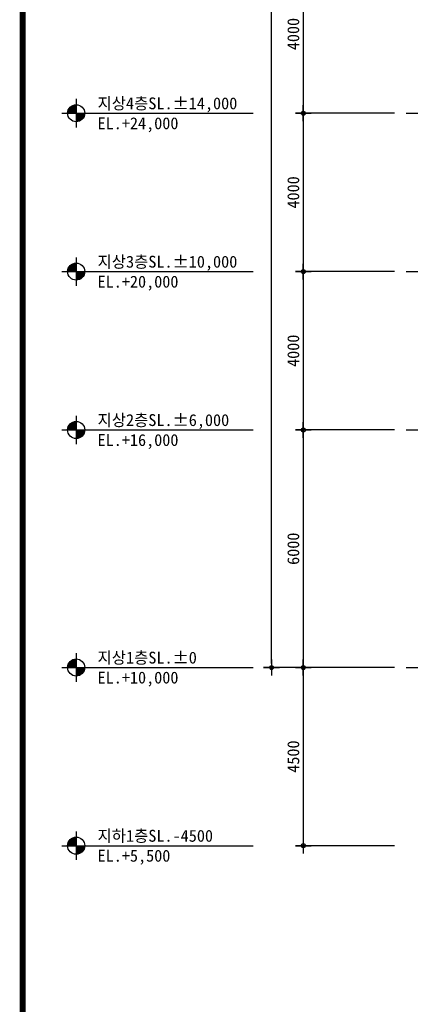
# Model space of a CAD drawing. Header units: millimetres. Extents: x 3445018 to 4174071, y -6064565 to -5122887.
# Tile 75 of 192: x 3671346 to 3681201, y -5460159 to -5435289. Entities that reach past the tile are written whole.
import ezdxf

# ---------------------------------------------------------------- set-up
doc = ezdxf.new("R2010")
doc.units = ezdxf.units.MM
doc.header["$MEASUREMENT"] = 0
doc.linetypes.add('CEN', pattern=[66, 60, -2, 2, -2])
doc.layers.get('DEFPOINTS').update_dxf_attribs({"linetype": 'CONTINUOUS'})
for name, color, linetype in [('3', 3, 'CONTINUOUS'), ('A_GE_FORM', 7, 'CONTINUOUS'), ('CEN', 13, 'CEN'), ('DIM', 7, 'CONTINUOUS'), ('SY', 1, 'CONTINUOUS'), ('문자', 2, 'CONTINUOUS')]:
    doc.layers.add(name, color=color, linetype=linetype)
doc.styles.add('HY울릉도 L', font='txt')
doc.styles.add('SDP-S', font='txt')
doc.dimstyles.new('SMDI-3', dxfattribs={"dimtxt": 3, "dimasz": 1, "dimexe": 2, "dimexo": 3, "dimgap": 1, "dimtad": 1, "dimdsep": 46, "dimtxsty": 'HY울릉도 L', "dimblk": 'Z_DOT', "dimcen": 2.5, "dimdle": 1.5, "dimclrd": 1, "dimclre": 1, "dimclrt": 2, "dimadec": 0, "dimazin": 0, "dimtfac": 1, "dimtix": 1, "dimtmove": 2, "dimatfit": 3, "dimldrblk": 'Z_DOT', "dimfxl": 2, "dimtvp": 1, "dimtolj": 1, "dimtzin": 0, "dimarcsym": 0})

# ---------------------------------------------------------------- blocks, each defined once
blk = doc.blocks.new('sheet _서영')
at = {"layer": 'A_GE_FORM', "const_width": 1.5}
blk.add_lwpolyline([(-361868.49, -1059038.93), (-362670.49, -1059038.93), (-362670.49, -1058483.93), (-361868.49, -1058483.93)], close=True, dxfattribs=at)
blk = doc.blocks.new('Z_DOT')
at = {"layer": 'DIM', "color": 1, "ltscale": 3}
for p, q in [((-2, 0), (2, 0)), ((0, -2), (0, 2))]:
    blk.add_line(p, q, dxfattribs=at)
for radius in [0.5, 0.25]:
    blk.add_circle((0, 0), radius, dxfattribs=at)
blk = doc.blocks.new('*D923')
at = {"layer": 'DEFPOINTS', "color": 0, "ltscale": 3, "transparency": 16777216}
for p in [(3677701, -5406352), (3681101, -5406352), (3681101, -5451652)]:
    blk.add_point(p, dxfattribs=at)
at = {"layer": 'DIM', "color": 1, "lineweight": -2, "ltscale": 3, "transparency": 16777216}
for p, q in [((3680801, -5406352), (3677501, -5406352)), ((3677701, -5451552), (3677701, -5406452)), ((3680801, -5451652), (3677501, -5451652))]:
    blk.add_line(p, q, dxfattribs=at)
at = {"layer": 'DIM', "color": 1, "lineweight": -2, "ltscale": 3, "transparency": 16777216, "xscale": 100, "yscale": 100, "zscale": 100}
for p, rotation in [((3677701, -5406352), 90), ((3677701, -5451652), 270)]:
    blk.add_blockref('Z_DOT', p, dxfattribs=dict(at, rotation=rotation))
at = {"layer": 'DIM', "color": 2, "ltscale": 3, "transparency": 16777216, "insert": (3677451, -5429002), "char_height": 300, "attachment_point": 5, "rotation": 90, "style": 'SDP-S'}
blk.add_mtext('\\A1;45300', dxfattribs=at)
blk = doc.blocks.new('*D924')
at = {"layer": 'DEFPOINTS', "color": 0, "ltscale": 3, "transparency": 16777216}
for p in [(3681101, -5441652), (3678501, -5445652), (3681101, -5445652)]:
    blk.add_point(p, dxfattribs=at)
at = {"layer": 'DIM', "color": 1, "lineweight": -2, "ltscale": 3, "transparency": 16777216}
for p, q in [((3680801, -5441652), (3678301, -5441652)), ((3678501, -5441752), (3678501, -5445552)), ((3680801, -5445652), (3678301, -5445652))]:
    blk.add_line(p, q, dxfattribs=at)
at = {"layer": 'DIM', "color": 1, "lineweight": -2, "ltscale": 3, "transparency": 16777216, "xscale": 100, "yscale": 100, "zscale": 100}
for p, rotation in [((3678501, -5441652), 90), ((3678501, -5445652), 270)]:
    blk.add_blockref('Z_DOT', p, dxfattribs=dict(at, rotation=rotation))
at = {"layer": 'DIM', "color": 2, "ltscale": 3, "transparency": 16777216, "insert": (3678251, -5443652), "char_height": 300, "attachment_point": 5, "rotation": 90, "style": 'SDP-S'}
blk.add_mtext('\\A1;4000', dxfattribs=at)
blk = doc.blocks.new('*D925')
at = {"layer": 'DEFPOINTS', "color": 0, "ltscale": 3, "transparency": 16777216}
for p in [(3681101, -5437652), (3678501, -5441652), (3681101, -5441652)]:
    blk.add_point(p, dxfattribs=at)
at = {"layer": 'DIM', "color": 1, "lineweight": -2, "ltscale": 3, "transparency": 16777216}
for p, q in [((3680801, -5437652), (3678301, -5437652)), ((3678501, -5437752), (3678501, -5441552)), ((3680801, -5441652), (3678301, -5441652))]:
    blk.add_line(p, q, dxfattribs=at)
at = {"layer": 'DIM', "color": 1, "lineweight": -2, "ltscale": 3, "transparency": 16777216, "xscale": 100, "yscale": 100, "zscale": 100}
for p, rotation in [((3678501, -5437652), 90), ((3678501, -5441652), 270)]:
    blk.add_blockref('Z_DOT', p, dxfattribs=dict(at, rotation=rotation))
at = {"layer": 'DIM', "color": 2, "ltscale": 3, "transparency": 16777216, "insert": (3678251, -5439652), "char_height": 300, "attachment_point": 5, "rotation": 90, "style": 'SDP-S'}
blk.add_mtext('\\A1;4000', dxfattribs=at)
blk = doc.blocks.new('*D926')
at = {"layer": 'DEFPOINTS', "color": 0, "ltscale": 3, "transparency": 16777216}
for p in [(3681101, -5433652), (3678501, -5437652), (3681101, -5437652)]:
    blk.add_point(p, dxfattribs=at)
at = {"layer": 'DIM', "color": 1, "lineweight": -2, "ltscale": 3, "transparency": 16777216}
for p, q in [((3680801, -5433652), (3678301, -5433652)), ((3678501, -5433752), (3678501, -5437552)), ((3680801, -5437652), (3678301, -5437652))]:
    blk.add_line(p, q, dxfattribs=at)
at = {"layer": 'DIM', "color": 1, "lineweight": -2, "ltscale": 3, "transparency": 16777216, "xscale": 100, "yscale": 100, "zscale": 100}
for p, rotation in [((3678501, -5433652), 90), ((3678501, -5437652), 270)]:
    blk.add_blockref('Z_DOT', p, dxfattribs=dict(at, rotation=rotation))
at = {"layer": 'DIM', "color": 2, "ltscale": 3, "transparency": 16777216, "insert": (3678251, -5435652), "char_height": 300, "attachment_point": 5, "rotation": 90, "style": 'SDP-S'}
blk.add_mtext('\\A1;4000', dxfattribs=at)
blk = doc.blocks.new('*D934')
at = {"layer": 'DEFPOINTS', "color": 0, "ltscale": 3, "transparency": 16777216}
for p in [(3681101, -5445652), (3678501, -5451652), (3681101, -5451652)]:
    blk.add_point(p, dxfattribs=at)
at = {"layer": 'DIM', "color": 1, "lineweight": -2, "ltscale": 3, "transparency": 16777216}
for p, q in [((3680801, -5445652), (3678301, -5445652)), ((3678501, -5445752), (3678501, -5451552)), ((3680801, -5451652), (3678301, -5451652))]:
    blk.add_line(p, q, dxfattribs=at)
at = {"layer": 'DIM', "color": 1, "lineweight": -2, "ltscale": 3, "transparency": 16777216, "xscale": 100, "yscale": 100, "zscale": 100}
for p, rotation in [((3678501, -5445652), 90), ((3678501, -5451652), 270)]:
    blk.add_blockref('Z_DOT', p, dxfattribs=dict(at, rotation=rotation))
at = {"layer": 'DIM', "color": 2, "ltscale": 3, "transparency": 16777216, "insert": (3678251, -5448652), "char_height": 300, "attachment_point": 5, "rotation": 90, "style": 'SDP-S'}
blk.add_mtext('\\A1;6000', dxfattribs=at)
blk = doc.blocks.new('*D935')
at = {"layer": 'DEFPOINTS', "color": 0, "ltscale": 3, "transparency": 16777216}
for p in [(3681101, -5451652), (3678501, -5456152), (3681101, -5456152)]:
    blk.add_point(p, dxfattribs=at)
at = {"layer": 'DIM', "color": 1, "lineweight": -2, "ltscale": 3, "transparency": 16777216}
for p, q in [((3680801, -5451652), (3678301, -5451652)), ((3678501, -5451752), (3678501, -5456052)), ((3680801, -5456152), (3678301, -5456152))]:
    blk.add_line(p, q, dxfattribs=at)
at = {"layer": 'DIM', "color": 1, "lineweight": -2, "ltscale": 3, "transparency": 16777216, "xscale": 100, "yscale": 100, "zscale": 100}
for p, rotation in [((3678501, -5451652), 90), ((3678501, -5456152), 270)]:
    blk.add_blockref('Z_DOT', p, dxfattribs=dict(at, rotation=rotation))
at = {"layer": 'DIM', "color": 2, "ltscale": 3, "transparency": 16777216, "insert": (3678251, -5453902), "char_height": 300, "attachment_point": 5, "rotation": 90, "style": 'SDP-S'}
blk.add_mtext('\\A1;4500', dxfattribs=at)

msp = doc.modelspace()

# ---------------------------------------------------------------- linework, layer by layer
at = {"layer": 'CEN'}
for p, q in [((3681101.324, -5437651.886), (3725809.092, -5437651.886)), ((3681101.324, -5441651.886), (3725809.092, -5441651.886)), ((3681101.324, -5445651.886), (3725809.092, -5445651.886)), ((3681101.324, -5451651.886), (3725809.092, -5451651.886))]:
    msp.add_line(p, q, dxfattribs=at)
at = {"layer": 'SY'}
for p, q in [((3672770.714, -5437291.886), (3672770.714, -5438011.886)), ((3672410.714, -5437651.886), (3673130.714, -5437651.886)), ((3672770.714, -5437651.886), (3677236.167, -5437651.886)), ((3672770.714, -5441291.886), (3672770.714, -5442011.886)), ((3672410.714, -5441651.886), (3673130.714, -5441651.886)), ((3672770.714, -5441651.886), (3677236.167, -5441651.886)), ((3672770.714, -5445291.886), (3672770.714, -5446011.886)), ((3672410.714, -5445651.886), (3673130.714, -5445651.886)), ((3672770.714, -5445651.886), (3677236.167, -5445651.886)), ((3672770.714, -5451291.886), (3672770.714, -5452011.886)), ((3672410.714, -5451651.886), (3673130.714, -5451651.886)), ((3672770.714, -5451651.886), (3677236.167, -5451651.886)), ((3672770.714, -5455791.886), (3672770.714, -5456511.886)), ((3672410.714, -5456151.886), (3673130.714, -5456151.886)), ((3672770.714, -5456151.886), (3677236.167, -5456151.886))]:
    msp.add_line(p, q, dxfattribs=at)
for centre in [(3672770.714, -5437651.886), (3672770.714, -5441651.886), (3672770.714, -5445651.886), (3672770.714, -5451651.886), (3672770.714, -5456151.886)]:
    msp.add_circle(centre, 216, dxfattribs=at)
for points in [[(3672770.714, -5437435.886), (3672770.714, -5437651.886), (3672554.714, -5437651.886)], [(3672608.173, -5437509.631), (3672554.714, -5437651.886), (3672570.658, -5437570.44)], [(3672554.714, -5437651.886), (3672608.173, -5437509.631), (3672695.155, -5437511.445)], [(3672608.173, -5437509.631), (3672770.714, -5437435.886), (3672679.364, -5437456.154)], [(3672608.173, -5437509.631), (3672695.155, -5437511.445), (3672770.714, -5437435.886)], [(3672986.714, -5437651.886), (3672770.714, -5437651.886), (3672770.714, -5437867.886)], [(3672912.969, -5437814.427), (3672911.155, -5437727.445), (3672986.714, -5437651.886)], [(3672912.969, -5437814.427), (3672986.714, -5437651.886), (3672966.447, -5437743.236)], [(3672770.714, -5437867.886), (3672912.969, -5437814.427), (3672911.155, -5437727.445)], [(3672912.969, -5437814.427), (3672770.714, -5437867.886), (3672852.161, -5437851.942)], [(3672770.714, -5441435.886), (3672770.714, -5441651.886), (3672554.714, -5441651.886)], [(3672608.173, -5441509.631), (3672554.714, -5441651.886), (3672570.658, -5441570.44)], [(3672554.714, -5441651.886), (3672608.173, -5441509.631), (3672695.155, -5441511.445)], [(3672608.173, -5441509.631), (3672770.714, -5441435.886), (3672679.364, -5441456.154)], [(3672608.173, -5441509.631), (3672695.155, -5441511.445), (3672770.714, -5441435.886)], [(3672986.714, -5441651.886), (3672770.714, -5441651.886), (3672770.714, -5441867.886)], [(3672770.714, -5441867.886), (3672912.969, -5441814.427), (3672911.155, -5441727.445)], [(3672912.969, -5441814.427), (3672770.714, -5441867.886), (3672852.161, -5441851.942)], [(3672912.969, -5441814.427), (3672911.155, -5441727.445), (3672986.714, -5441651.886)], [(3672912.969, -5441814.427), (3672986.714, -5441651.886), (3672966.447, -5441743.236)], [(3672770.714, -5445435.886), (3672770.714, -5445651.886), (3672554.714, -5445651.886)], [(3672608.173, -5445509.631), (3672554.714, -5445651.886), (3672570.658, -5445570.44)], [(3672554.714, -5445651.886), (3672608.173, -5445509.631), (3672695.155, -5445511.445)], [(3672608.173, -5445509.631), (3672770.714, -5445435.886), (3672679.364, -5445456.154)], [(3672608.173, -5445509.631), (3672695.155, -5445511.445), (3672770.714, -5445435.886)], [(3672986.714, -5445651.886), (3672770.714, -5445651.886), (3672770.714, -5445867.886)], [(3672770.714, -5445867.886), (3672912.969, -5445814.427), (3672911.155, -5445727.445)], [(3672912.969, -5445814.427), (3672770.714, -5445867.886), (3672852.161, -5445851.942)], [(3672912.969, -5445814.427), (3672911.155, -5445727.445), (3672986.714, -5445651.886)], [(3672912.969, -5445814.427), (3672986.714, -5445651.886), (3672966.447, -5445743.236)], [(3672770.714, -5451435.886), (3672770.714, -5451651.886), (3672554.714, -5451651.886)], [(3672608.173, -5451509.631), (3672554.714, -5451651.886), (3672570.658, -5451570.44)], [(3672554.714, -5451651.886), (3672608.173, -5451509.631), (3672695.155, -5451511.445)], [(3672608.173, -5451509.631), (3672770.714, -5451435.886), (3672679.364, -5451456.154)], [(3672608.173, -5451509.631), (3672695.155, -5451511.445), (3672770.714, -5451435.886)], [(3672986.714, -5451651.886), (3672770.714, -5451651.886), (3672770.714, -5451867.886)], [(3672770.714, -5451867.886), (3672912.969, -5451814.427), (3672911.155, -5451727.445)], [(3672912.969, -5451814.427), (3672770.714, -5451867.886), (3672852.161, -5451851.942)], [(3672912.969, -5451814.427), (3672911.155, -5451727.445), (3672986.714, -5451651.886)], [(3672912.969, -5451814.427), (3672986.714, -5451651.886), (3672966.447, -5451743.236)], [(3672770.714, -5455935.886), (3672770.714, -5456151.886), (3672554.714, -5456151.886)], [(3672608.173, -5456009.631), (3672554.714, -5456151.886), (3672570.658, -5456070.44)], [(3672554.714, -5456151.886), (3672608.173, -5456009.631), (3672695.155, -5456011.445)], [(3672608.173, -5456009.631), (3672770.714, -5455935.886), (3672679.364, -5455956.154)], [(3672608.173, -5456009.631), (3672695.155, -5456011.445), (3672770.714, -5455935.886)], [(3672986.714, -5456151.886), (3672770.714, -5456151.886), (3672770.714, -5456367.886)], [(3672770.714, -5456367.886), (3672912.969, -5456314.427), (3672911.155, -5456227.445)], [(3672912.969, -5456314.427), (3672770.714, -5456367.886), (3672852.161, -5456351.942)], [(3672912.969, -5456314.427), (3672911.155, -5456227.445), (3672986.714, -5456151.886)], [(3672912.969, -5456314.427), (3672986.714, -5456151.886), (3672966.447, -5456243.236)]]:
    msp.add_solid(points, dxfattribs=at)

# ---------------------------------------------------------------- block references
at = {"layer": '3', "xscale": 100, "yscale": 100, "zscale": 100, "rotation": 270}
msp.add_blockref('sheet _서영', (109575314.9, -41660492.378), dxfattribs=at)

# ---------------------------------------------------------------- texts
at = {"layer": '문자', "linetype": 'Continuous', "style": 'SDP-S'}
for s, p in [('지상4층SL.%%P14,000', (3673310.873, -5437552.306)), ('EL.+24,000', (3673310.873, -5438055.837)), ('지상3층SL.%%P10,000', (3673310.873, -5441552.306)), ('EL.+20,000', (3673310.873, -5442055.837)), ('지상2층SL.%%P6,000', (3673310.873, -5445552.306)), ('EL.+16,000', (3673310.873, -5446055.837)), ('지상1층SL.%%P0', (3673310.873, -5451552.306)), ('EL.+10,000', (3673310.873, -5452055.837)), ('지하1층SL.-4500', (3673310.873, -5456052.306)), ('EL.+5,500', (3673310.873, -5456555.837))]:
    msp.add_text(s, height=300, dxfattribs=at).set_placement(p)

# ---------------------------------------------------------------- dimensions: what is measured, and where the dimension line sits
at = {"layer": 'DIM', "ltscale": 3}
for base, p1, p2, picture, middle in [((3677701.324, -5406351.886), (3681101.324, -5451651.886), (3681101.324, -5406351.886), '*D923', (3677451.12, -5429001.886)), ((3678501.324, -5437651.886), (3681101.324, -5433651.886), (3681101.324, -5437651.886), '*D926', (3678251.12, -5435651.886)), ((3678501.324, -5441651.886), (3681101.324, -5437651.886), (3681101.324, -5441651.886), '*D925', (3678251.12, -5439651.886)), ((3678501.324, -5445651.886), (3681101.324, -5441651.886), (3681101.324, -5445651.886), '*D924', (3678251.12, -5443651.886)), ((3678501.324, -5451651.886), (3681101.324, -5445651.886), (3681101.324, -5451651.886), '*D934', (3678251.12, -5448651.886)), ((3678501.324, -5456151.886), (3681101.324, -5451651.886), (3681101.324, -5456151.886), '*D935', (3678251.12, -5453901.886))]:
    dim = msp.add_linear_dim(base=base, p1=p1, p2=p2, angle=90, dimstyle='SMDI-3', override={"dimscale": 100, "dimtxsty": 'SDP-S'}, dxfattribs=at)
    dim.commit()
    dim.dimension.update_dxf_attribs({"geometry": picture, "text_midpoint": middle})

doc.saveas('drawing.dxf')
